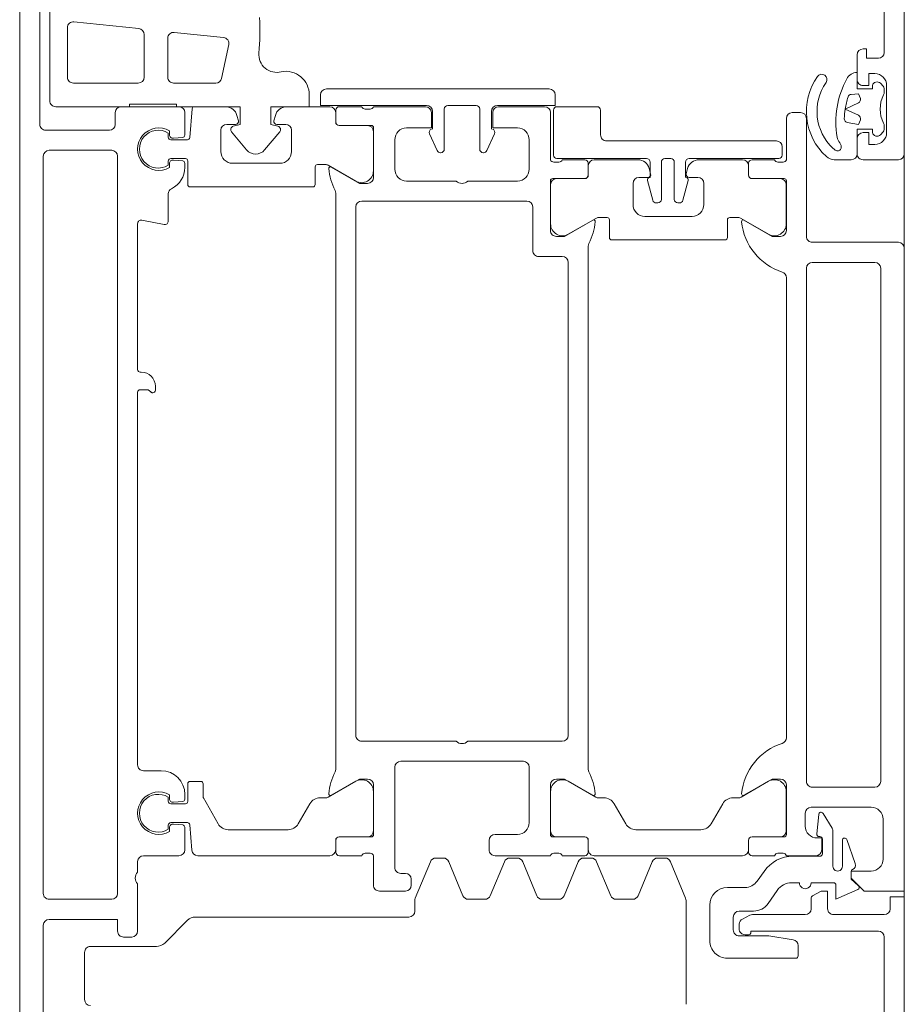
# Model space of a CAD drawing. Header units: centimetres. Extents: x -1737 to 22393, y -8842 to 3838.
# Tile 139 of 174: x 528.88 to 536.38, y 2929.27 to 2937.61. Entities that reach past the tile are written whole.
import ezdxf

# ---------------------------------------------------------------- set-up
doc = ezdxf.new("R2010")
doc.units = ezdxf.units.CM
doc.layers.add('A-DETL-GENF', color=92, linetype='Continuous', lineweight=9)
doc.layers.add('A-DOOR', color=31, linetype='Continuous', lineweight=13)

# ---------------------------------------------------------------- blocks, each defined once
blk = doc.blocks.new('Schueco_FWS_ADS-75-SimplySmart_inw_Family-02 - FWS SI insert unit 90-2508000-3_piętro I __3_90 m_ - stan projektowany')
at = {"layer": 'A-DETL-GENF'}
for p, q in [((-76.25, 6.6), (76.25, 6.6)), ((75.35, -0.9), (-75.35, -0.9))]:
    blk.add_line(p, q, dxfattribs=at)
at = {"layer": 'A-DOOR'}
for p, q in [((22.1499, 6.25), (22.1499, 6.55)), ((22.8499, 5.82), (22.8499, 6.55)), ((19.9499, 6.43), (21.2399, 6.43)), ((21.5199, 6.45), (21.9199, 6.45)), ((21.5769, 6.43), (21.5471, 6.43)), ((21.8928, 6.43), (21.863, 6.43)), ((28.5499, 6), (28.5499, 6.43)), ((31.0499, 6.43), (28.7399, 6.43)), ((21.5259, 6.4212), (21.5017, 6.397)), ((21.9382, 6.397), (21.914, 6.4212)), ((23.0199, 6.35), (23.0199, 5.82)), ((27.4199, 6.4), (23.0699, 6.4)), ((27.4699, 5.82), (27.4699, 6.35)), ((28.0799, 6.42), (27.7399, 6.42)), ((27.6399, 6.32), (27.6399, 5.81)), ((21.2599, 6.2), (21.4699, 6.2)), ((21.9699, 6.2), (22.0999, 6.2)), ((27.9136, 6.1139), (28.1171, 6.1836)), ((28.1399, 6.075), (27.9201, 6.075)), ((27.6916, 5.9112), (27.818, 5.9878)), ((27.8439, 5.995), (28.1399, 5.995)), ((28.2799, 6), (28.2799, 5.81)), ((27.866, 5.8582), (27.7, 5.8742)), ((27.8879, 5.885), (27.8879, 5.8781)), ((28.0349, 5.905), (27.9079, 5.905)), ((28.0499, 5.85), (28.0499, 5.6)), ((28.0549, 5.6562), (28.0549, 5.885)), ((21.7999, 5.77), (22.7999, 5.77)), ((23.0699, 5.77), (27.4199, 5.77)), ((27.6899, 5.76), (27.7999, 5.76)), ((28.4999, 5.81), (28.4081, 5.81)), ((28.5499, 5.312), (28.5499, 5.76)), ((21.7499, 5.65), (21.7499, 5.72)), ((28.2799, 5.71), (28.2799, 5.6461)), ((28.8126, 5.7), (28.8999, 5.7)), ((28.9199, 5.68), (28.9199, 5.1)), ((22.1499, 5.6), (21.7999, 5.6)), ((22.7499, 5.6), (22.3289, 5.6)), ((22.3599, 5.599), (22.6943, 5.599)), ((27.0499, 5.6), (23.1499, 5.6)), ((27.8709, 5.6), (27.4499, 5.6)), ((27.5056, 5.599), (27.8399, 5.599)), ((21.9899, 5.515), (21.9899, 4.075)), ((22.1099, 5.565), (22.0399, 5.565)), ((22.1399, 4.775), (22.1399, 5.535)), ((22.1699, 5.5283), (22.1699, 5.5717)), ((22.3089, 5.58), (22.3089, 5.31)), ((22.3099, 5.309), (22.3099, 5.549)), ((27.8899, 5.549), (27.8899, 5.309)), ((27.8909, 5.31), (27.8909, 5.58)), ((28.0299, 5.5717), (28.0299, 5.5283)), ((28.3439, 5.5233), (28.456, 5.4448)), ((22.1499, 5.31), (22.1499, 5.5)), ((22.7809, 5.449), (22.6466, 5.2165)), ((27.5532, 5.2165), (27.419, 5.449)), ((28.0499, 5.5), (28.0499, 5.31)), ((28.2666, 5.3518), (28.1829, 5.4104)), ((22.2789, 5.28), (22.1799, 5.28)), ((22.1999, 5.279), (22.2799, 5.279)), ((27.9199, 5.279), (27.9999, 5.279)), ((28.0199, 5.28), (27.9209, 5.28)), ((28.5199, 5.3219), (28.5199, 5.2)), ((28.587, 5.2273), (28.5554, 5.2893)), ((28.7199, 5.28), (28.7199, 5.25)), ((22.1499, 4.8593), (22.1499, 5.229)), ((22.6399, 5.1915), (22.6399, 5.12)), ((27.5599, 5.1469), (27.5599, 5.1915)), ((28.0499, 5.229), (28.0499, 3.971)), ((28.3199, 5.1), (28.3199, 5.2494)), ((28.6699, 5.2), (28.6315, 5.2)), ((22.6599, 5.1), (22.8099, 5.1)), ((28.5699, 5.15), (28.6799, 5.15)), ((22.8299, 5.08), (22.8299, 4.12)), ((27.7799, 4.9621), (27.6099, 5.0602)), ((28.7699, 4.95), (28.4699, 4.95)), ((22.2999, 4.85), (22.2999, 4.775)), ((22.5299, 4.9), (22.3499, 4.9)), ((27.8299, 4.3245), (27.8299, 4.8755)), ((22.2685, 4.7509), (22.2241, 4.7628)), ((22.4934, 4.7223), (22.3259, 4.7671)), ((22.6299, 4.4), (22.6299, 4.8)), ((22.2999, 4.745), (22.1699, 4.745)), ((22.5156, 4.68), (22.5156, 4.6933)), ((28.1008, 4.6178), (28.4108, 4.7462)), ((28.4299, 4.75), (29.31, 4.75)), ((22.1399, 4.57), (22.1399, 4.62)), ((22.1699, 4.65), (22.4856, 4.65)), ((22.4856, 4.54), (22.1699, 4.54)), ((22.5156, 4.4967), (22.5156, 4.51)), ((28.0699, 4.5084), (28.0699, 4.5716)), ((22.2241, 4.4372), (22.2685, 4.4491)), ((22.2999, 4.425), (22.2999, 4.35)), ((22.3259, 4.4229), (22.4934, 4.4677)), ((28.3891, 4.3428), (28.1008, 4.4622)), ((22.1399, 3.655), (22.1399, 4.415)), ((22.1499, 3.971), (22.1499, 4.3407)), ((22.3499, 4.3), (22.5299, 4.3)), ((28.4199, 4.1567), (28.4199, 4.2966)), ((27.6099, 4.1398), (27.7799, 4.2379)), ((22.8099, 4.1), (22.6599, 4.1)), ((28.1008, 3.9911), (28.3891, 4.1105)), ((21.9399, 4.025), (21.7299, 4.025)), ((22.6399, 4.08), (22.6399, 4.0085)), ((27.5599, 4.0085), (27.5599, 4.0531)), ((21.6999, 3.995), (21.6999, 3.655)), ((22.6466, 3.9835), (22.7809, 3.751)), ((27.419, 3.751), (27.5532, 3.9835)), ((28.0699, 3.8818), (28.0699, 3.9449)), ((22.15, 3.7), (22.15, 3.89)), ((22.18, 3.92), (22.279, 3.92)), ((22.2799, 3.921), (22.1999, 3.921)), ((22.309, 3.89), (22.309, 3.62)), ((22.3099, 3.651), (22.3099, 3.891)), ((22.8825, 3.92), (27.3174, 3.92)), ((27.8899, 3.891), (27.8899, 3.651)), ((27.891, 3.62), (27.891, 3.89)), ((27.9999, 3.921), (27.9199, 3.921)), ((27.921, 3.92), (28.02, 3.92)), ((28.05, 3.89), (28.05, 3.7)), ((28.3891, 3.7162), (28.1008, 3.8356)), ((22.97, 3.7), (22.97, 3.5)), ((27.03, 3.75), (23.02, 3.75)), ((27.08, 2.9), (27.08, 3.7)), ((21.5499, 3.59), (21.5499, 1.7)), ((21.7299, 3.625), (22.1099, 3.625)), ((21.75, 3.6), (22.15, 3.6)), ((22.17, 3.6283), (22.17, 3.6717)), ((22.329, 3.6), (22.75, 3.6)), ((22.6943, 3.601), (22.3599, 3.601)), ((27.45, 3.6), (27.871, 3.6)), ((27.8399, 3.601), (27.5056, 3.601)), ((28.03, 3.6717), (28.03, 3.6283)), ((28.05, 3.6), (28.05, 3.13)), ((28.4199, 3.53), (28.4199, 3.67)), ((21.7, 3.16), (21.7, 3.55)), ((22.92, 3.45), (22.55, 3.45)), ((28.1008, 3.3644), (28.3891, 3.4839)), ((22.23, 3.42), (21.98, 3.42)), ((22.5, 3.4), (22.5, 2)), ((27.25, 3.37), (27.25, 2.33)), ((27.77, 3.42), (27.3, 3.42)), ((22.33, 2.9), (22.33, 3.32)), ((27.87, 3.13), (27.87, 3.32)), ((28.0699, 3.2551), (28.0699, 3.3183)), ((28.3891, 3.0895), (28.1008, 3.2089)), ((21.8899, 3.1), (21.7399, 3.1)), ((22.0726, 3.0598), (21.9305, 3.1261)), ((22.0899, 3.03), (22.0899, 3.0326)), ((28, 3.08), (27.92, 3.08)), ((28.4199, 2.9034), (28.4199, 3.0433)), ((21.6899, 2.73), (21.6899, 2.97)), ((21.7199, 3), (22.0599, 3)), ((28.1008, 2.7378), (28.3891, 2.8572)), ((22.33, 2.38), (22.33, 2.8)), ((27.08, 2), (27.08, 2.8)), ((22.0599, 2.7), (21.7199, 2.7)), ((28.0699, 2.6284), (28.0699, 2.6916)), ((21.7399, 2.6), (21.8899, 2.6)), ((21.9305, 2.5739), (22.0726, 2.6402)), ((22.0899, 2.6674), (22.0899, 2.67)), ((21.7, 2.1), (21.7, 2.54)), ((28.4108, 2.4538), (28.1008, 2.5822)), ((28.52, 2.45), (28.4299, 2.45)), ((28.2, 2.33), (28.2, 2.37)), ((28.25, 2.42), (28.3, 2.42)), ((28.35, 2.37), (28.35, 2.15)), ((28.57, 0.5914), (28.57, 2.4)), ((21.98, 2.28), (22.23, 2.28)), ((27.3, 2.28), (28.15, 2.28)), ((22.3, 2.1), (21.879, 2.1)), ((22.2443, 2.099), (21.91, 2.099)), ((27.871, 2.1), (27.45, 2.1)), ((27.5056, 2.099), (27.8399, 2.099)), ((28.3, 2.1), (28.05, 2.1)), ((21.72, 2.0283), (21.72, 2.0717)), ((21.859, 2.08), (21.859, 1.81)), ((21.86, 2.049), (21.86, 1.809)), ((27.8899, 2.049), (27.8899, 1.809)), ((27.891, 1.81), (27.891, 2.08)), ((28.03, 2.0717), (28.03, 2.0283)), ((21.7, 1.81), (21.7, 2)), ((22.1966, 1.7165), (22.3309, 1.949)), ((22.55, 1.95), (27.03, 1.95)), ((27.5532, 1.7165), (27.419, 1.949)), ((28.05, 2), (28.05, 1.81)), ((21.829, 1.78), (21.73, 1.78)), ((21.83, 1.779), (21.75, 1.779)), ((27.3174, 1.78), (22.4325, 1.78)), ((27.9199, 1.779), (27.9999, 1.779)), ((28.02, 1.78), (27.921, 1.78)), ((21.7, 1.729), (21.7, 1.3643)), ((22.19, 1.625), (22.19, 1.6915)), ((27.5599, 1.6468), (27.5599, 1.6915)), ((28.0499, 1.729), (28.0499, 0.6103)), ((22.36, 1.605), (22.21, 1.605)), ((22.38, 0.545), (22.38, 1.585)), ((27.7799, 1.4621), (27.6099, 1.5602)), ((21.85, 1.28), (21.85, 1.355)), ((21.9, 1.405), (22.08, 1.405)), ((27.8299, 0.8686), (27.8299, 1.3755)), ((21.7741, 1.2678), (21.8185, 1.2559)), ((22.0662, 1.1766), (21.914, 1.3043)), ((22.18, 1.305), (22.18, 0.905)), ((21.914, 0.8957), (22.0662, 1.0234)), ((21.8185, 0.9541), (21.7741, 0.9422)), ((21.85, 0.855), (21.85, 0.93)), ((21.1738, 0.8724), (21.4603, 0.8115)), ((21.7, 0.8457), (21.7, 0.5828)), ((21.0697, 0.4102), (21.1136, 0.8287)), ((21.4999, 0.7626), (21.4999, 0.405)), ((22.08, 0.805), (21.9, 0.805)), ((27.4199, 0.545), (27.4199, 0.635)), ((21.7182, 0.5629), (21.9617, 0.5416)), ((21.98, 0.5217), (21.98, 0.38)), ((22.14, 0.38), (22.14, 0.505)), ((22.16, 0.525), (22.36, 0.525)), ((27.5899, 0.525), (27.4399, 0.525)), ((27.6099, 0.38), (27.6099, 0.505)), ((27.7699, 0.5217), (27.7699, 0.38)), ((28.0043, 0.5605), (27.7882, 0.5416)), ((28.7907, 0.3293), (28.5992, 0.5207)), ((21.6999, -0.04), (21.6999, 0.45)), ((21.7499, 0.5), (21.9406, 0.5)), ((21.9605, 0.4817), (21.9674, 0.4026)), ((22.1524, 0.4026), (22.1594, 0.4817)), ((22.1793, 0.5), (22.2154, 0.5)), ((27.5299, 0.5), (27.5706, 0.5)), ((27.5905, 0.4817), (27.5974, 0.4026)), ((27.7824, 0.4026), (27.7894, 0.4817)), ((27.8093, 0.5), (27.9999, 0.5)), ((28.0499, 0.45), (28.0499, 0.15)), ((21.4499, 0.355), (21.1194, 0.355)), ((21.9376, 0.37), (21.9041, 0.37)), ((21.96, 0.36), (21.9244, 0.36)), ((22.1955, 0.36), (22.16, 0.36)), ((22.2158, 0.37), (22.1823, 0.37)), ((22.4399, 0.36), (22.6699, 0.36)), ((27.5676, 0.37), (27.5341, 0.37)), ((27.5544, 0.36), (27.5899, 0.36)), ((27.7899, 0.36), (27.8255, 0.36)), ((27.8458, 0.37), (27.8123, 0.37)), ((22.6994, 0.3243), (22.6627, 0.1357)), ((27.3299, 0.15), (27.3299, 0.3)), ((28.82, -0.3), (28.82, 0.2586)), ((24.0699, 0.25), (24.1049, 0.25)), ((20.9803, -0.4398), (21.0381, 0.1102)), ((21.0879, 0.155), (21.4499, 0.155)), ((21.4999, 0.105), (21.4999, -0.445)), ((22.6922, 0.1), (23.9299, 0.1)), ((23.9499, 0.12), (23.9499, 0.13)), ((24.1199, 0.1), (27.2799, 0.1)), ((28.0999, 0.1), (28.1899, 0.1)), ((28.2899, 0.1), (28.6899, 0.1)), ((28.7399, 0.05), (28.7399, -0.02)), ((28.3699, -0.07), (22.1199, -0.07)), ((21.8499, -0.09), (21.7499, -0.09)), ((21.8999, -0.68), (21.8999, -0.14)), ((22.0699, -0.12), (22.0699, -0.65)), ((28.4199, -0.65), (28.4199, -0.12)), ((29.27, -0.35), (28.87, -0.35)), ((21.4499, -0.495), (21.03, -0.495)), ((20.7999, -0.645), (21.6499, -0.645)), ((20.5599, -0.73), (21.8499, -0.73)), ((22.1199, -0.7), (28.3699, -0.7)), ((28.6399, -0.7), (30.6399, -0.7)), ((31.4999, -0.9), (19.6999, -0.9))]:
    blk.add_line(p, q, dxfattribs=at)
at = {"layer": 'A-DOOR', "flags": 128}
for points in [[(22.0999, 6.6), (13.4499, 6.6), (13.4499, 6.26), (13.5599, 6.15), (13.6199, 6.15), (13.6199, 6.32)], [(22.8999, 6.6), (28.3499, 6.6), (28.3499, 6.26), (28.2399, 6.15), (28.1799, 6.15), (28.1799, 6.32)], [(28.4999, 6.48), (28.3999, 6.48), (28.3999, 6.6), (31.3499, 6.6), (31.3499, 4.65)], [(21.2899, 6.38), (21.2899, 6.28), (21.2099, 6.28), (21.2099, 6.25)], [(21.5199, 6.25), (21.5199, 6.3), (21.4199, 6.3), (21.4199, 6.35)], [(22.0199, 6.35), (22.0199, 6.3), (21.9199, 6.3), (21.9199, 6.25)], [(28.6899, 6.38), (28.6899, 5.3), (28.6999, 5.3)], [(21.5199, 6.33), (21.5499, 6.33), (21.5499, 6.2), (21.4099, 6.2)], [(22.0999, 6.2), (21.8899, 6.2), (21.8899, 6.33), (21.9199, 6.33)], [(28.1849, 6.15), (28.2499, 6.15), (28.3043, 6.2116)], [(28.3376, 6.2064), (28.4199, 6.02), (28.2999, 6.02)], [(22.1498, 6.0064), (22.1498, 6.015), (22.1498, 6.15)], [(28.3902, 5.8209), (28.3521, 5.8957), (28.3499, 5.95), (28.4999, 5.95)], [(27.8999, 5.86), (27.8999, 5.9), (27.9999, 5.9)], [(28.7299, 5.2), (28.7299, 5.45), (28.7632, 5.6579)], [(22.6618, 5.2407), (22.7999, 5.48), (22.7999, 5.55)], [(27.3999, 5.55), (27.3999, 5.48), (27.5381, 5.2407)], [(22.1699, 4.445), (22.2999, 4.445), (22.3011, 4.4387)], [(22.8, 3.65), (22.8, 3.72), (22.6618, 3.9593)], [(27.5381, 3.9593), (27.4, 3.72), (27.4, 3.65)], [(21.6899, 3.15), (21.6899, 3.64), (21.5999, 3.64)], [(21.88, 3.32), (21.88, 3.11), (21.75, 3.11)], [(21.75, 2.59), (21.88, 2.59), (21.88, 2.38)], [(21.5999, 1.65), (21.6899, 1.65), (21.6899, 2.55)], [(22.2118, 1.7407), (22.35, 1.98), (22.35, 2.05)], [(27.4, 2.05), (27.4, 1.98), (27.5381, 1.7407)], [(21.8658, 1.2891), (21.8499, 1.23), (21.6999, 1.23), (21.6999, 1.555), (21.5999, 1.555)], [(21.6999, -0.595), (21.6999, 0.03), (21.6799, 0.03), (21.6799, 0.43), (21.6999, 0.43), (21.6999, 0.97), (21.8499, 0.97), (21.8658, 0.9109)], [(27.4399, 0.655), (27.5546, 0.655), (27.7799, 0.782)], [(24.1249, 0.23), (24.1249, 0.2233), (24.0999, 0.19), (24.0999, 0.12)], [(28.6899, -0.07), (28.5899, -0.07), (28.5899, -0.65)]]:
    blk.add_lwpolyline(points, dxfattribs=at)
for points in [[(21.6298, 6.2274), (21.5899, 6.2129), (21.5955, 6.1492), (21.5899, 6.2129)], [(21.7727, 6.2119), (21.7199, 6.0988), (21.6672, 6.2119), (21.7199, 6.0988)], [(21.8327, 6.1154), (21.8499, 6.2129), (21.8101, 6.2274), (21.8499, 6.2129)]]:
    blk.add_lwpolyline(points, close=True, dxfattribs=at)
at = {"layer": 'A-DOOR'}
for centre, radius, start, end in [((22.0999, 6.55), 0.05, 0, 90), ((22.8999, 6.55), 0.05, 90, 180), ((21.2399, 6.38), 0.05, 0, 90), ((21.5199, 6.35), 0.1, 90, 180), ((21.5471, 6.4), 0.03, 90, 135), ((21.5769, 6.38), 0.05, 62.51067, 90), ((21.863, 6.38), 0.05, 90, 117.48933), ((21.8928, 6.4), 0.03, 45, 90), ((21.9199, 6.35), 0.1, 360, 90), ((28.4999, 6.43), 0.05, 0, 90), ((28.7399, 6.38), 0.05, 90, 180), ((21.5299, 6.3687), 0.04, 135, 255.52249), ((21.7199, 6.655), 0.26, 242.51067, 297.48933), ((21.9099, 6.3687), 0.04, 284.47751, 45), ((23.0699, 6.35), 0.05, 90, 180), ((27.4199, 6.35), 0.05, 0, 90), ((27.7399, 6.32), 0.1, 90, 180), ((28.0799, 6.32), 0.1, 0, 90), ((21.2599, 6.25), 0.05, 180, 270), ((21.5099, 6.2), 0.1, 180, 242.13582), ((21.4699, 6.25), 0.05, 270, 0), ((21.64, 6.1992), 0.03, 25, 110), ((21.64, 6.1992), 0.03, 25, 110), ((21.7999, 6.1992), 0.03, 70, 155), ((21.7999, 6.1992), 0.03, 70, 155), ((21.9699, 6.25), 0.05, 180, 270), ((22.0999, 6.25), 0.05, 270, 0), ((22.0999, 6.15), 0.05, 0, 90), ((28.1301, 6.1458), 0.04, 23.81736, 108.90458), ((28.3193, 6.1983), 0.02, 23.83874, 138.57633), ((21.8324, 6.81), 0.79, 242.13582, 279.15424), ((21.6254, 6.1518), 0.03, 185, 252.54021), ((21.6254, 6.1518), 0.03, 185, 252.54021), ((21.8324, 6.81), 0.72, 252.54021, 261.01148), ((21.8324, 6.81), 0.72, 252.54021, 261.01148), ((21.8324, 6.81), 0.72, 261.01148, 267.57184), ((21.8324, 6.81), 0.72, 261.01148, 267.57184), ((21.8032, 6.1206), 0.03, 267.57184, 350), ((21.8032, 6.1206), 0.03, 267.57184, 350), ((27.9201, 6.095), 0.02, 108.90458, 270), ((28.1849, 6.17), 0.02, 203.81736, 270), ((21.9422, 6.1288), 0.1, 279.15424, 310.66019), ((22.0399, 6.015), 0.05, 77.31084, 130.66019), ((22.0443, 6.0345), 0.03, 333.11071, 77.31084), ((21.973, 6.0707), 0.11, 316.83804, 333.11071), ((21.6199, 6.029), 0.53, 358.48958, 0), ((28.1399, 6.035), 0.04, 270, 90), ((28.2999, 6), 0.02, 90, 180), ((21.4698, 5.9), 0.045, 55.1415, 235.1415), ((21.7405, 6.2887), 0.5187, 235.1415, 317.60993), ((21.7405, 6.2887), 0.4287, 235.1415, 316.83804), ((22.0498, 6.0064), 0.1, 317.60993, 0), ((27.8439, 5.945), 0.05, 90, 121.18497), ((28.4999, 6), 0.05, 270, 0), ((27.7019, 5.8941), 0.02, 121.18497, 264.5), ((27.7999, 5.86), 0.1, 270, 0), ((27.8679, 5.8781), 0.02, 264.5, 0), ((27.9079, 5.885), 0.02, 90, 180), ((27.9999, 5.85), 0.05, 0, 90), ((28.0349, 5.885), 0.02, 0, 90), ((28.3699, 5.9048), 0.02, 180, 207), ((21.7999, 5.72), 0.05, 90, 180), ((22.7999, 5.82), 0.05, 270, 0), ((23.0699, 5.82), 0.05, 180, 270), ((27.4199, 5.82), 0.05, 270, 0), ((27.6899, 5.81), 0.05, 180, 270), ((28.2799, 5.76), 0.05, 270, 90), ((28.4081, 5.83), 0.02, 207, 270), ((28.4999, 5.76), 0.05, 0, 90), ((28.8126, 5.65), 0.05, 90, 170.90972), ((28.8999, 5.68), 0.02, 0, 90), ((21.7999, 5.65), 0.05, 180, 270), ((22.1399, 5.5717), 0.03, 0, 70.52878), ((22.3289, 5.58), 0.02, 90, 180), ((22.3599, 5.549), 0.05, 90, 180), ((22.6943, 5.499), 0.1, 330, 90), ((22.7499, 5.55), 0.05, 0, 90), ((23.1499, 5.55), 0.05, 90, 162.25158), ((27.0499, 5.55), 0.05, 17.74842, 90), ((27.4499, 5.55), 0.05, 90, 180), ((27.5056, 5.499), 0.1, 90, 210), ((27.8399, 5.549), 0.05, 360, 90), ((27.8709, 5.58), 0.02, 0, 90), ((28.0599, 5.5717), 0.03, 109.47122, 180), ((28.3549, 5.6562), 0.3, 180, 235), ((28.4299, 5.6461), 0.15, 180, 235), ((22.0399, 5.515), 0.05, 90, 180), ((22.1099, 5.535), 0.03, 0, 90), ((22.1399, 5.5283), 0.03, 289.47122, 0), ((22.6261, 5.7177), 0.5, 275.62258, 342.25158), ((27.5738, 5.7177), 0.5, 197.74842, 264.37742), ((28.0599, 5.5283), 0.03, 180, 250.52878), ((28.3699, 5.3219), 0.15, 0, 55), ((28.1949, 5.2494), 0.125, 0, 55), ((22.1799, 5.31), 0.03, 180, 270), ((22.1999, 5.229), 0.05, 90, 180), ((22.2789, 5.31), 0.03, 270, 0), ((22.2799, 5.309), 0.03, 270, 0), ((27.9199, 5.309), 0.03, 180, 270), ((27.9209, 5.31), 0.03, 180, 270), ((27.9999, 5.229), 0.05, 0, 90), ((28.0199, 5.31), 0.03, 270, 0), ((28.5999, 5.312), 0.05, 180, 207), ((28.6999, 5.28), 0.02, 0, 90), ((22.6899, 5.1915), 0.05, 150, 180), ((22.6738, 5.2338), 0.0138, 150, 275.62258), ((27.5261, 5.2338), 0.0138, 264.37742, 30), ((27.5099, 5.1915), 0.05, 0, 30), ((28.5699, 5.2), 0.05, 180, 270), ((28.6315, 5.25), 0.05, 207, 270), ((28.6699, 5.25), 0.05, 270, 0), ((28.6799, 5.2), 0.05, 270, 0), ((22.6599, 5.12), 0.02, 180, 270), ((22.8099, 5.08), 0.02, 0, 90), ((27.6599, 5.1469), 0.1, 180, 240), ((28.4699, 5.1), 0.15, 180, 270), ((28.7699, 5.1), 0.15, 270, 0), ((27.7299, 4.8755), 0.1, 0, 60), ((22.2499, 4.8593), 0.1, 180, 255), ((22.3499, 4.85), 0.05, 90, 180), ((22.5299, 4.8), 0.1, 0, 90), ((22.1699, 4.775), 0.03, 180, 270), ((22.2749, 4.775), 0.025, 255, 0), ((22.3208, 4.7478), 0.02, 75, 170), ((22.4856, 4.68), 0.03, 270, 0), ((22.4856, 4.6933), 0.03, 0, 75), ((28.4299, 4.7), 0.05, 90.00006, 112.50006), ((22.1699, 4.62), 0.03, 90, 180), ((28.1199, 4.5716), 0.05, 112.50006, 180.00006), ((22.1699, 4.57), 0.03, 180, 270), ((22.4856, 4.51), 0.03, 0, 90), ((28.1199, 4.5084), 0.05, 180.00006, 247.50006), ((22.1699, 4.415), 0.03, 90, 180), ((22.2499, 4.3407), 0.1, 105, 180), ((22.2749, 4.425), 0.025, 0, 105), ((22.3208, 4.4422), 0.02, 190, 285), ((22.4856, 4.4967), 0.03, 285, 0), ((22.3499, 4.35), 0.05, 180, 270), ((22.5299, 4.4), 0.1, 270, 0), ((28.3699, 4.2966), 0.05, 0.00006, 67.50006), ((27.7299, 4.3245), 0.1, 300, 0), ((22.6599, 4.08), 0.02, 90, 180), ((22.8099, 4.12), 0.02, 270, 0), ((27.6599, 4.0531), 0.1, 120, 180), ((28.3699, 4.1567), 0.05, 292.50006, 0.00006), ((21.7299, 3.995), 0.03, 90, 180), ((21.9399, 4.075), 0.05, 270, 0), ((22.6899, 4.0085), 0.05, 180, 210), ((27.5099, 4.0085), 0.05, 330, 0), ((22.1999, 3.971), 0.05, 180, 270), ((22.6738, 3.9662), 0.0138, 84.67141, 210), ((22.6286, 3.4821), 0.5, 62.5097, 84.67141), ((22.8825, 3.97), 0.05, 242.5097, 270), ((27.3174, 3.97), 0.05, 270, 297.4903), ((27.5713, 3.4821), 0.5, 95.32859, 117.4903), ((27.5261, 3.9662), 0.0138, 330, 95.32859), ((27.9999, 3.971), 0.05, 270, 0), ((28.1199, 3.9449), 0.05, 112.50006, 180.00006), ((22.18, 3.89), 0.03, 90, 180), ((22.279, 3.89), 0.03, 0, 90), ((22.2799, 3.891), 0.03, 0, 90), ((27.9199, 3.891), 0.03, 90, 180), ((27.921, 3.89), 0.03, 90, 180), ((28.02, 3.89), 0.03, 0, 90), ((28.1199, 3.8818), 0.05, 180.00006, 247.50006), ((22.14, 3.6717), 0.03, 0, 70.52878), ((22.6943, 3.701), 0.1, 270, 30), ((23.02, 3.7), 0.05, 90, 180), ((27.03, 3.7), 0.05, 0, 90), ((27.5056, 3.701), 0.1, 150, 270), ((28.06, 3.6717), 0.03, 109.47122, 180), ((28.3699, 3.67), 0.05, 0.00006, 67.50006), ((21.5999, 3.59), 0.05, 90, 180), ((21.7299, 3.655), 0.03, 180, 270), ((21.75, 3.55), 0.05, 90, 180), ((22.1099, 3.655), 0.03, 270, 0), ((22.14, 3.6283), 0.03, 289.47122, 0), ((22.329, 3.62), 0.02, 180, 270), ((22.3599, 3.651), 0.05, 180, 270), ((22.75, 3.65), 0.05, 270, 0), ((27.45, 3.65), 0.05, 180, 270), ((27.8399, 3.651), 0.05, 270, 0), ((27.871, 3.62), 0.02, 270, 0), ((28.06, 3.6283), 0.03, 180, 250.52878), ((28.3699, 3.53), 0.05, 292.50006, 0.00006), ((22.55, 3.4), 0.05, 90, 180), ((22.92, 3.5), 0.05, 270, 0), ((21.98, 3.32), 0.1, 90, 180), ((22.23, 3.32), 0.1, 0, 90), ((27.3, 3.37), 0.05, 90, 180), ((27.77, 3.32), 0.1, 0, 90), ((28.1199, 3.3183), 0.05, 112.50006, 180.00006), ((28.1199, 3.2551), 0.05, 180.00006, 247.50006), ((21.7399, 3.15), 0.05, 180, 270), ((21.75, 3.16), 0.05, 180, 270), ((21.9178, 3.0989), 0.03, 65, 158.28824), ((27.92, 3.13), 0.05, 180, 270), ((28, 3.13), 0.05, 270, 0), ((28.3699, 3.0433), 0.05, 0.00006, 67.50006), ((22.0599, 3.03), 0.03, 270, 0), ((22.0599, 3.0326), 0.03, 0, 65), ((21.7199, 2.97), 0.03, 90, 180), ((22.2775, 2.85), 0.0725, 316.39718, 43.60282), ((27.0275, 2.85), 0.0725, 316.39718, 43.60282), ((28.3699, 2.9034), 0.05, 292.50006, 0.00006), ((21.7199, 2.73), 0.03, 180, 270), ((22.0599, 2.67), 0.03, 0, 90), ((28.1199, 2.6916), 0.05, 112.50006, 180.00006), ((21.7399, 2.55), 0.05, 90, 180), ((21.75, 2.54), 0.05, 90, 180), ((21.9178, 2.6011), 0.03, 201.71176, 295), ((22.0599, 2.6674), 0.03, 295, 0), ((28.1199, 2.6284), 0.05, 180.00006, 247.50006), ((28.4299, 2.5), 0.05, 247.50006, 270.00006), ((28.52, 2.4), 0.05, 0.00006, 90.00006), ((21.98, 2.38), 0.1, 180, 270), ((22.23, 2.38), 0.1, 270, 0), ((28.25, 2.37), 0.05, 90, 180), ((28.3, 2.37), 0.05, 360, 90), ((27.3, 2.33), 0.05, 180, 270), ((28.15, 2.33), 0.05, 270, 0), ((21.69, 2.0717), 0.03, 0, 70.52878), ((21.879, 2.08), 0.02, 90, 180), ((21.91, 2.049), 0.05, 90, 180), ((22.2443, 1.999), 0.1, 330, 90), ((22.3, 2.05), 0.05, 0, 90), ((27.45, 2.05), 0.05, 90, 180), ((27.5056, 1.999), 0.1, 90, 210), ((27.8399, 2.049), 0.05, 0, 90), ((27.871, 2.08), 0.02, 0, 90), ((28.06, 2.0717), 0.03, 109.47122, 180), ((28.3, 2.15), 0.05, 270, 0), ((21.69, 2.0283), 0.03, 289.47122, 0), ((28.06, 2.0283), 0.03, 180, 250.52878), ((22.55, 2), 0.05, 180, 270), ((27.03, 2), 0.05, 270, 0), ((21.73, 1.81), 0.03, 180, 270), ((21.75, 1.729), 0.05, 90, 180), ((21.829, 1.81), 0.03, 270, 0), ((21.83, 1.809), 0.03, 270, 0), ((22.1786, 2.2179), 0.5, 275.32859, 297.4903), ((22.4325, 1.73), 0.05, 90, 117.4903), ((27.3174, 1.73), 0.05, 62.5097, 90), ((27.5713, 2.2179), 0.5, 242.5097, 264.67141), ((27.9199, 1.809), 0.03, 180, 270), ((27.921, 1.81), 0.03, 180, 270), ((27.9999, 1.729), 0.05, 360, 90), ((28.02, 1.81), 0.03, 270, 0), ((21.5999, 1.7), 0.05, 180, 270), ((22.24, 1.6915), 0.05, 150, 180), ((22.2238, 1.7338), 0.0138, 150, 275.32859), ((27.5261, 1.7338), 0.0138, 264.67141, 30), ((27.5099, 1.6915), 0.05, 0, 30), ((22.21, 1.625), 0.02, 180, 270), ((22.36, 1.585), 0.02, 0, 90), ((27.6599, 1.6468), 0.1, 180, 240), ((21.5999, 1.355), 0.2, 90, 190.65041), ((27.7299, 1.3755), 0.1, 0, 60), ((21.8, 1.3643), 0.1, 180, 255), ((21.9, 1.355), 0.05, 90, 180), ((22.08, 1.305), 0.1, 360, 90), ((21.259, 1.2775), 0.15, 264.60477, 15.68874), ((21.825, 1.28), 0.025, 255, 0), ((21.8948, 1.2813), 0.03, 50, 165.00492), ((22.0019, 1.1), 0.1, 310, 50), ((21.0568, -0.863), 2, 84.60477, 93.21628), ((21.8, 0.8457), 0.1, 105, 180), ((21.825, 0.93), 0.025, 0, 105), ((21.1634, 0.8235), 0.05, 78, 174), ((21.9, 0.855), 0.05, 180, 270), ((21.8948, 0.9187), 0.03, 194.99508, 310), ((22.08, 0.905), 0.1, 270, 0), ((27.7299, 0.8686), 0.1, 300, 0), ((21.4499, 0.7626), 0.05, 0, 78), ((27.4399, 0.635), 0.02, 90, 180), ((27.5546, 0.675), 0.02, 270, 300), ((27.9999, 0.6103), 0.05, 275, 0), ((28.67, 0.5914), 0.1, 180.00006, 225.00006), ((21.72, 0.5828), 0.02, 180, 265), ((21.96, 0.5217), 0.02, 0, 85), ((22.16, 0.505), 0.02, 90, 180), ((22.36, 0.545), 0.02, 270, 0), ((27.4399, 0.545), 0.02, 180, 270), ((27.5899, 0.505), 0.02, 0, 90), ((27.7899, 0.5217), 0.02, 95, 180), ((21.7499, 0.45), 0.05, 90, 180), ((21.9406, 0.48), 0.02, 5, 90), ((22.1793, 0.48), 0.02, 90, 175), ((22.2154, 0.3), 0.2, 26.10388, 90), ((27.5299, 0.3), 0.2, 90, 180), ((27.5706, 0.48), 0.02, 5, 90), ((27.8093, 0.48), 0.02, 90, 175), ((27.9999, 0.45), 0.05, 0, 90), ((21.1194, 0.405), 0.05, 174, 270), ((21.4499, 0.405), 0.05, 270, 0), ((22.0599, 0.28), 0.18, 150, 30), ((22.06, 0.275), 0.16, 147.91535, 32.08465), ((21.9376, 0.4), 0.03, 270, 5), ((21.96, 0.38), 0.02, 270, 0), ((22.16, 0.38), 0.02, 180, 270), ((22.1823, 0.4), 0.03, 175, 270), ((22.4399, 0.41), 0.05, 206.10388, 270), ((22.6699, 0.33), 0.03, 349, 90), ((27.6899, 0.28), 0.18, 150, 30), ((27.6899, 0.275), 0.16, 147.91005, 32.08995), ((27.5676, 0.4), 0.03, 270, 5), ((27.5899, 0.38), 0.02, 270, 0), ((27.7899, 0.38), 0.02, 180, 270), ((27.8123, 0.4), 0.03, 175, 270), ((28.72, 0.2586), 0.1, 0.00006, 45.00006), ((24.0699, 0.13), 0.12, 90, 180), ((24.1049, 0.23), 0.02, 0, 90), ((24.1049, 0.2233), 0.02, 315, 0), ((21.0879, 0.105), 0.05, 90, 174), ((21.4499, 0.105), 0.05, 360, 90), ((22.6922, 0.13), 0.03, 169, 270), ((23.9299, 0.12), 0.02, 270, 0), ((24.1199, 0.12), 0.02, 180, 270), ((27.2799, 0.15), 0.05, 270, 0), ((28.0999, 0.15), 0.05, 180, 270), ((28.2399, 0.1525), 0.0725, 226.39718, 313.60282), ((28.6899, 0.05), 0.05, 0, 90), ((21.7499, -0.04), 0.05, 180, 270), ((22.1199, -0.12), 0.05, 90, 180), ((28.3699, -0.12), 0.05, 360, 90), ((28.6899, -0.02), 0.05, 270, 360), ((21.8499, -0.14), 0.05, 360, 90), ((28.87, -0.3), 0.05, 180.00006, 270.00006), ((29.27, -0.3), 0.05, 270.00006, 0.00006), ((21.03, -0.445), 0.05, 174, 270), ((21.4499, -0.445), 0.05, 270, 0), ((21.6499, -0.595), 0.05, 270, 360), ((22.1199, -0.65), 0.05, 180, 270), ((28.3699, -0.65), 0.05, 270, 0), ((28.6399, -0.65), 0.05, 180, 270), ((21.8499, -0.68), 0.05, 270, 0)]:
    blk.add_arc(centre, radius, start, end, dxfattribs=at)

msp = doc.modelspace()

# ---------------------------------------------------------------- block references
at = {"layer": 'A-DOOR', "rotation": 270.0000000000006}
msp.add_blockref('Schueco_FWS_ADS-75-SimplySmart_inw_Family-02 - FWS SI insert unit 90-2508000-3_piętro I __3_90 m_ - stan projektowany', (529.7768, 2958.5756), dxfattribs=at)

doc.saveas('drawing.dxf')
